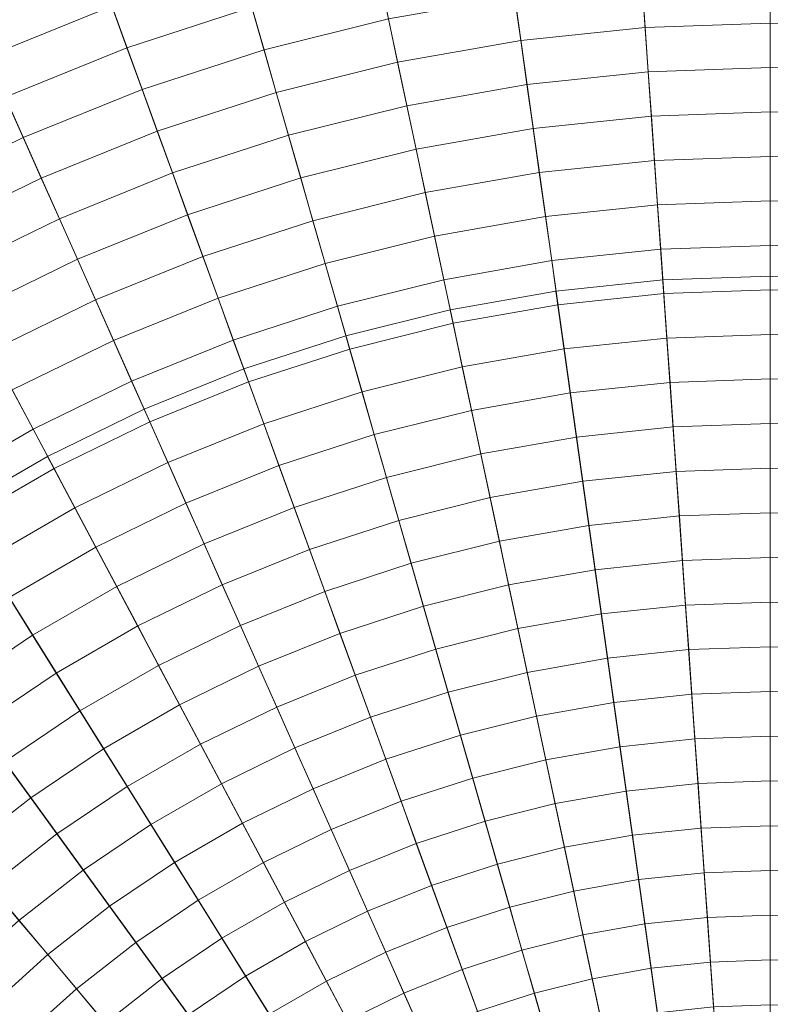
# Model space of a CAD drawing. Header units: centimetres. Extents: x -3.03 to 4.16, y -5.77 to 1.42.
# Tile 251 of 256: x 0.08 to 0.57, y -1.65 to -1.01. Entities that reach past the tile are written whole.
import ezdxf

# ---------------------------------------------------------------- set-up
doc = ezdxf.new("R2010")
doc.units = ezdxf.units.CM
doc.header["$LTSCALE"] = 2.54
doc.layers.add('Lucido design-1', color=7, linetype='Continuous')

# ---------------------------------------------------------------- blocks, each defined once
blk = doc.blocks.new('Gruppo-1')
at = {"color": 142, "linetype": 'Continuous', "lineweight": 9}
for points in [[(0.49532, -1.17917, 36.24157), (0.42595, -1.18646, 36.24157), (0.56504, -2.17617, 36.24157), (0.49532, -1.17917, 36.24157)], [(0.49532, -1.17917, 37.14882), (0.42595, -1.18646, 37.14882), (0.42595, -1.18646, 36.24157), (0.49532, -1.17917, 36.24157), (0.49532, -1.17917, 37.14882)], [(0.56504, -2.17617, 37.14882), (0.42595, -1.18646, 37.14882), (0.49532, -1.17917, 37.14882), (0.56504, -2.17617, 37.14882)], [(0.56504, -1.17674, 36.24157), (0.49532, -1.17917, 36.24157), (0.56504, -2.17617, 36.24157), (0.56504, -1.17674, 36.24157)], [(0.56504, -1.17674, 37.14882), (0.49532, -1.17917, 37.14882), (0.49532, -1.17917, 36.24157), (0.56504, -1.17674, 36.24157), (0.56504, -1.17674, 37.14882)], [(0.56504, -2.17617, 37.14882), (0.49532, -1.17917, 37.14882), (0.56504, -1.17674, 37.14882), (0.56504, -2.17617, 37.14882)], [(0.63476, -1.17917, 36.24157), (0.56504, -1.17674, 36.24157), (0.56504, -2.17617, 36.24157), (0.63476, -1.17917, 36.24157)], [(0.63476, -1.17917, 37.14882), (0.56504, -1.17674, 37.14882), (0.56504, -1.17674, 36.24157), (0.63476, -1.17917, 36.24157), (0.63476, -1.17917, 37.14882)], [(0.56504, -2.17617, 37.14882), (0.56504, -1.17674, 37.14882), (0.63476, -1.17917, 37.14882), (0.56504, -2.17617, 37.14882)], [(0.42595, -1.18646, 36.24157), (0.35725, -1.19858, 36.24157), (0.56504, -2.17617, 36.24157), (0.42595, -1.18646, 36.24157)], [(0.42595, -1.18646, 37.14882), (0.35725, -1.19858, 37.14882), (0.35725, -1.19858, 36.24157), (0.42595, -1.18646, 36.24157), (0.42595, -1.18646, 37.14882)], [(0.56504, -2.17617, 37.14882), (0.35725, -1.19858, 37.14882), (0.42595, -1.18646, 37.14882), (0.56504, -2.17617, 37.14882)], [(0.35725, -1.19858, 36.24157), (0.28956, -1.21545, 36.24157), (0.56504, -2.17617, 36.24157), (0.35725, -1.19858, 36.24157)], [(0.35725, -1.19858, 37.14882), (0.28956, -1.21545, 37.14882), (0.28956, -1.21545, 36.24157), (0.35725, -1.19858, 36.24157), (0.35725, -1.19858, 37.14882)], [(0.56504, -2.17617, 37.14882), (0.28956, -1.21545, 37.14882), (0.35725, -1.19858, 37.14882), (0.56504, -2.17617, 37.14882)], [(0.28956, -1.21545, 36.24157), (0.22321, -1.23701, 36.24157), (0.56504, -2.17617, 36.24157), (0.28956, -1.21545, 36.24157)], [(0.28956, -1.21545, 37.14882), (0.22321, -1.23701, 37.14882), (0.22321, -1.23701, 36.24157), (0.28956, -1.21545, 36.24157), (0.28956, -1.21545, 37.14882)], [(0.56504, -2.17617, 37.14882), (0.22321, -1.23701, 37.14882), (0.28956, -1.21545, 37.14882), (0.56504, -2.17617, 37.14882)], [(0.22321, -1.23701, 36.24157), (0.15853, -1.26314, 36.24157), (0.56504, -2.17617, 36.24157), (0.22321, -1.23701, 36.24157)], [(0.22321, -1.23701, 37.14882), (0.15853, -1.26314, 37.14882), (0.15853, -1.26314, 36.24157), (0.22321, -1.23701, 36.24157), (0.22321, -1.23701, 37.14882)], [(0.56504, -2.17617, 37.14882), (0.15853, -1.26314, 37.14882), (0.22321, -1.23701, 37.14882), (0.56504, -2.17617, 37.14882)], [(0.15853, -1.26314, 36.24157), (0.09583, -1.29372, 36.24157), (0.56504, -2.17617, 36.24157), (0.15853, -1.26314, 36.24157)], [(0.15853, -1.26314, 37.14882), (0.09583, -1.29372, 37.14882), (0.09583, -1.29372, 36.24157), (0.15853, -1.26314, 36.24157), (0.15853, -1.26314, 37.14882)], [(0.56504, -2.17617, 37.14882), (0.09583, -1.29372, 37.14882), (0.15853, -1.26314, 37.14882), (0.56504, -2.17617, 37.14882)], [(0.09583, -1.29372, 36.24157), (0.03542, -1.3286, 36.24157), (0.56504, -2.17617, 36.24157), (0.09583, -1.29372, 36.24157)], [(0.09583, -1.29372, 37.14882), (0.03542, -1.3286, 37.14882), (0.03542, -1.3286, 36.24157), (0.09583, -1.29372, 36.24157), (0.09583, -1.29372, 37.14882)], [(0.56504, -2.17617, 37.14882), (0.03542, -1.3286, 37.14882), (0.09583, -1.29372, 37.14882), (0.56504, -2.17617, 37.14882)], [(0.03542, -1.3286, 36.24157), (-0.02241, -1.36761, 36.24157), (0.56504, -2.17617, 36.24157), (0.03542, -1.3286, 36.24157)], [(0.56504, -2.17617, 37.14882), (-0.02241, -1.36761, 37.14882), (0.03542, -1.3286, 37.14882), (0.56504, -2.17617, 37.14882)], [(-0.02241, -1.36761, 36.24157), (-0.07738, -1.41056, 36.24157), (0.56504, -2.17617, 36.24157), (-0.02241, -1.36761, 36.24157)], [(0.56504, -2.17617, 37.14882), (-0.07738, -1.41056, 37.14882), (-0.02241, -1.36761, 37.14882), (0.56504, -2.17617, 37.14882)], [(-0.07738, -1.41056, 36.24157), (-0.12923, -1.45724, 36.24157), (0.56504, -2.17617, 36.24157), (-0.07738, -1.41056, 36.24157)], [(0.56504, -2.17617, 37.14882), (-0.12923, -1.45724, 37.14882), (-0.07738, -1.41056, 37.14882), (0.56504, -2.17617, 37.14882)]]:
    blk.add_polyline3d(points, dxfattribs=at)
for points in [[(0.56504, 1.42246, 37.14766), (0.31401, 1.41369, 37.14766), (0.56489, -2.17401, 37.14766), (0.56504, -2.17401, 37.14766)], [(0.81607, 1.41369, 37.14766), (0.56504, 1.42246, 37.14766), (0.56504, -2.17401, 37.14766), (0.56519, -2.17401, 37.14766)], [(0.31401, 1.41369, 37.14766), (0.06421, 1.38743, 37.14766), (0.56474, -2.17403, 37.14766), (0.56489, -2.17401, 37.14766)], [(0.06421, 1.38743, 37.14766), (-0.18316, 1.34382, 37.14766), (0.56459, -2.17406, 37.14766), (0.56474, -2.17403, 37.14766)], [(-0.18316, 1.34382, 37.14766), (-0.42688, 1.28305, 37.14766), (0.56444, -2.17409, 37.14766), (0.56459, -2.17406, 37.14766)], [(-0.42688, 1.28305, 37.14766), (-0.66576, 1.20543, 37.14766), (0.5643, -2.17414, 37.14766), (0.56444, -2.17409, 37.14766)], [(-0.66576, 1.20543, 37.14766), (-0.89865, 1.11134, 37.14766), (0.56416, -2.1742, 37.14766), (0.5643, -2.17414, 37.14766)], [(-0.89865, 1.11134, 37.14766), (-1.12441, 1.00123, 37.14766), (0.56403, -2.17426, 37.14766), (0.56416, -2.1742, 37.14766)], [(-1.12441, 1.00123, 37.14766), (-1.34194, 0.87564, 37.14766), (0.56389, -2.17434, 37.14766), (0.56403, -2.17426, 37.14766)], [(-1.34194, 0.87564, 37.14766), (-1.55018, 0.73518, 37.14766), (0.56377, -2.17442, 37.14766), (0.56389, -2.17434, 37.14766)], [(-1.55018, 0.73518, 37.14766), (-1.74811, 0.58054, 37.14766), (0.56365, -2.17451, 37.14766), (0.56377, -2.17442, 37.14766)], [(-1.74811, 0.58054, 37.14766), (-1.93478, 0.41246, 37.14766), (0.56354, -2.17462, 37.14766), (0.56365, -2.17451, 37.14766)], [(-1.93478, 0.41246, 37.14766), (-2.10926, 0.23178, 37.14766), (0.56343, -2.17472, 37.14766), (0.56354, -2.17462, 37.14766)], [(-2.10926, 0.23178, 37.14766), (-2.27072, 0.03937, 37.14766), (0.56334, -2.17484, 37.14766), (0.56343, -2.17472, 37.14766)], [(-2.27072, 0.03937, 37.14766), (-2.41836, -0.16384, 37.14766), (0.56325, -2.17496, 37.14766), (0.56334, -2.17484, 37.14766)], [(-2.41836, -0.16384, 37.14766), (-2.55146, -0.37686, 37.14766), (0.56317, -2.17509, 37.14766), (0.56325, -2.17496, 37.14766)], [(-2.55146, -0.37686, 37.14766), (-2.66938, -0.59864, 37.14766), (0.5631, -2.17522, 37.14766), (0.56317, -2.17509, 37.14766)], [(-2.66938, -0.59864, 37.14766), (-2.77155, -0.8281, 37.14766), (0.56304, -2.17536, 37.14766), (0.5631, -2.17522, 37.14766)], [(-2.77155, -0.8281, 37.14766), (-2.85746, -1.06413, 37.14766), (0.56298, -2.1755, 37.14766), (0.56304, -2.17536, 37.14766)], [(0.13751, -1.00155, 38.13989), (0.05662, -1.03424, 38.13989), (0.04492, -1.00797, 38.13493), (0.12768, -0.97453, 38.13493)], [(0.22842, -1.00225, 38.14474), (0.14735, -1.02859, 38.14474), (0.13751, -1.00155, 38.13989), (0.22049, -0.97459, 38.13989)], [(0.31712, -1.00978, 38.14949), (0.23636, -1.02992, 38.14949), (0.22842, -1.00225, 38.14474), (0.31113, -0.98162, 38.14474)], [(0.56504, -1.01253, 38.15415), (0.48387, -1.01536, 38.15415), (0.48186, -0.98663, 38.14949), (0.56504, -0.98372, 38.14949)], [(0.64621, -1.01536, 38.15415), (0.56504, -1.01253, 38.15415), (0.56504, -0.98372, 38.14949), (0.64822, -0.98663, 38.14949)], [(0.48387, -1.01536, 38.15415), (0.40309, -1.02385, 38.15415), (0.39908, -0.99533, 38.14949), (0.48186, -0.98663, 38.14949)], [(0.40309, -1.02385, 38.15415), (0.32311, -1.03795, 38.15415), (0.31712, -1.00978, 38.14949), (0.39908, -0.99533, 38.14949)], [(0.14735, -1.02859, 38.14474), (0.06832, -1.06052, 38.14474), (0.05662, -1.03424, 38.13989), (0.13751, -1.00155, 38.13989)], [(0.23636, -1.02992, 38.14949), (0.1572, -1.05564, 38.14949), (0.14735, -1.02859, 38.14474), (0.22842, -1.00225, 38.14474)], [(0.32311, -1.03795, 38.15415), (0.2443, -1.0576, 38.15415), (0.23636, -1.02992, 38.14949), (0.31712, -1.00978, 38.14949)], [(0.48588, -1.04411, 38.1587), (0.4071, -1.05239, 38.1587), (0.40309, -1.02385, 38.15415), (0.48387, -1.01536, 38.15415)], [(0.56504, -1.04134, 38.1587), (0.48588, -1.04411, 38.1587), (0.48387, -1.01536, 38.15415), (0.56504, -1.01253, 38.15415)], [(0.6442, -1.04411, 38.1587), (0.56504, -1.04134, 38.1587), (0.56504, -1.01253, 38.15415), (0.64621, -1.01536, 38.15415)], [(0.1572, -1.05564, 38.14949), (0.08003, -1.08682, 38.14949), (0.06832, -1.06052, 38.14474), (0.14735, -1.02859, 38.14474)], [(0.4071, -1.05239, 38.1587), (0.3291, -1.06614, 38.1587), (0.32311, -1.03795, 38.15415), (0.40309, -1.02385, 38.15415)], [(0.2443, -1.0576, 38.15415), (0.16705, -1.0827, 38.15415), (0.1572, -1.05564, 38.14949), (0.23636, -1.02992, 38.14949)], [(0.3291, -1.06614, 38.1587), (0.25224, -1.08531, 38.1587), (0.2443, -1.0576, 38.15415), (0.32311, -1.03795, 38.15415)], [(0.56504, -1.07018, 38.16315), (0.48789, -1.07287, 38.16315), (0.48588, -1.04411, 38.1587), (0.56504, -1.04134, 38.1587)], [(0.64219, -1.07287, 38.16315), (0.56504, -1.07018, 38.16315), (0.56504, -1.04134, 38.1587), (0.6442, -1.04411, 38.1587)], [(0.48789, -1.07287, 38.16315), (0.41112, -1.08094, 38.16315), (0.4071, -1.05239, 38.1587), (0.48588, -1.04411, 38.1587)], [(0.41112, -1.08094, 38.16315), (0.33509, -1.09435, 38.16315), (0.3291, -1.06614, 38.1587), (0.4071, -1.05239, 38.1587)], [(0.08003, -1.08682, 38.14949), (0.00522, -1.1233, 38.14949), (-0.00829, -1.09789, 38.14474), (0.06832, -1.06052, 38.14474)], [(0.16705, -1.0827, 38.15415), (0.09174, -1.11313, 38.15415), (0.08003, -1.08682, 38.14949), (0.1572, -1.05564, 38.14949)], [(0.25224, -1.08531, 38.1587), (0.17691, -1.10978, 38.1587), (0.16705, -1.0827, 38.15415), (0.2443, -1.0576, 38.15415)], [(-2.85746, -1.06413, 37.14766), (-2.92669, -1.30558, 37.14766), (0.56294, -2.17565, 37.14766), (0.56298, -2.1755, 37.14766)], [(0.33509, -1.09435, 38.16315), (0.26019, -1.11302, 38.16315), (0.25224, -1.08531, 38.1587), (0.3291, -1.06614, 38.1587)], [(0.4899, -1.10165, 38.16751), (0.41513, -1.10951, 38.16751), (0.41112, -1.08094, 38.16315), (0.48789, -1.07287, 38.16315)], [(0.56504, -1.09903, 38.16751), (0.4899, -1.10165, 38.16751), (0.48789, -1.07287, 38.16315), (0.56504, -1.07018, 38.16315)], [(0.64018, -1.10165, 38.16751), (0.56504, -1.09903, 38.16751), (0.56504, -1.07018, 38.16315), (0.64219, -1.07287, 38.16315)], [(0.17691, -1.10978, 38.1587), (0.10347, -1.13946, 38.1587), (0.09174, -1.11313, 38.15415), (0.16705, -1.0827, 38.15415)], [(0.26019, -1.11302, 38.16315), (0.18677, -1.13688, 38.16315), (0.17691, -1.10978, 38.1587), (0.25224, -1.08531, 38.1587)], [(0.41513, -1.10951, 38.16751), (0.34109, -1.12257, 38.16751), (0.33509, -1.09435, 38.16315), (0.41112, -1.08094, 38.16315)], [(0.09174, -1.11313, 38.15415), (0.01874, -1.14873, 38.15415), (0.00522, -1.1233, 38.14949), (0.08003, -1.08682, 38.14949)], [(0.34109, -1.12257, 38.16751), (0.26814, -1.14076, 38.16751), (0.26019, -1.11302, 38.16315), (0.33509, -1.09435, 38.16315)], [(0.49192, -1.13045, 38.17176), (0.41915, -1.13809, 38.17176), (0.41513, -1.10951, 38.16751), (0.4899, -1.10165, 38.16751)], [(0.56504, -1.12789, 38.17176), (0.49192, -1.13045, 38.17176), (0.4899, -1.10165, 38.16751), (0.56504, -1.09903, 38.16751)], [(0.63816, -1.13045, 38.17176), (0.56504, -1.12789, 38.17176), (0.56504, -1.09903, 38.16751), (0.64018, -1.10165, 38.16751)], [(0.18677, -1.13688, 38.16315), (0.11519, -1.1658, 38.16315), (0.10347, -1.13946, 38.1587), (0.17691, -1.10978, 38.1587)], [(0.41915, -1.13809, 38.17176), (0.34709, -1.1508, 38.17176), (0.34109, -1.12257, 38.16751), (0.41513, -1.10951, 38.16751)], [(0.10347, -1.13946, 38.1587), (0.03227, -1.17418, 38.1587), (0.01874, -1.14873, 38.15415), (0.09174, -1.11313, 38.15415)], [(0.26814, -1.14076, 38.16751), (0.19664, -1.16399, 38.16751), (0.18677, -1.13688, 38.16315), (0.26019, -1.11302, 38.16315)], [(0.34709, -1.1508, 38.17176), (0.2761, -1.1685, 38.17176), (0.26814, -1.14076, 38.16751), (0.34109, -1.12257, 38.16751)], [(0.49393, -1.15925, 38.17591), (0.42317, -1.16669, 38.17591), (0.41915, -1.13809, 38.17176), (0.49192, -1.13045, 38.17176)], [(0.56504, -1.15677, 38.17591), (0.49393, -1.15925, 38.17591), (0.49192, -1.13045, 38.17176), (0.56504, -1.12789, 38.17176)], [(0.63615, -1.15925, 38.17591), (0.56504, -1.15677, 38.17591), (0.56504, -1.12789, 38.17176), (0.63816, -1.13045, 38.17176)], [(0.19664, -1.16399, 38.16751), (0.12693, -1.19215, 38.16751), (0.11519, -1.1658, 38.16315), (0.18677, -1.13688, 38.16315)], [(0.11519, -1.1658, 38.16315), (0.04581, -1.19964, 38.16315), (0.03227, -1.17418, 38.1587), (0.10347, -1.13946, 38.1587)], [(0.2761, -1.1685, 38.17176), (0.20651, -1.19111, 38.17176), (0.19664, -1.16399, 38.16751), (0.26814, -1.14076, 38.16751)], [(0.42317, -1.16669, 38.17591), (0.3531, -1.17905, 38.17591), (0.34709, -1.1508, 38.17176), (0.41915, -1.13809, 38.17176)], [(0.3531, -1.17905, 38.17591), (0.28406, -1.19626, 38.17591), (0.2761, -1.1685, 38.17176), (0.34709, -1.1508, 38.17176)], [(0.49595, -1.18808, 38.17997), (0.42719, -1.1953, 38.17997), (0.42317, -1.16669, 38.17591), (0.49393, -1.15925, 38.17591)], [(0.56504, -1.18566, 38.17997), (0.49595, -1.18808, 38.17997), (0.49393, -1.15925, 38.17591), (0.56504, -1.15677, 38.17591)], [(0.63413, -1.18808, 38.17997), (0.56504, -1.18566, 38.17997), (0.56504, -1.15677, 38.17591), (0.63615, -1.15925, 38.17591)], [(0.12693, -1.19215, 38.16751), (0.05935, -1.22511, 38.16751), (0.04581, -1.19964, 38.16315), (0.11519, -1.1658, 38.16315)], [(0.20651, -1.19111, 38.17176), (0.13867, -1.21852, 38.17176), (0.12693, -1.19215, 38.16751), (0.19664, -1.16399, 38.16751)], [(0.28406, -1.19626, 38.17591), (0.21639, -1.21825, 38.17591), (0.20651, -1.19111, 38.17176), (0.2761, -1.1685, 38.17176)], [(0.42719, -1.1953, 38.17997), (0.3591, -1.20731, 38.17997), (0.3531, -1.17905, 38.17591), (0.42317, -1.16669, 38.17591)], [(0.3591, -1.20731, 38.17997), (0.29202, -1.22404, 38.17997), (0.28406, -1.19626, 38.17591), (0.3531, -1.17905, 38.17591)], [(0.49796, -1.21691, 38.18392), (0.43121, -1.22393, 38.18392), (0.42719, -1.1953, 38.17997), (0.49595, -1.18808, 38.17997)], [(0.56504, -1.21457, 38.18392), (0.49796, -1.21691, 38.18392), (0.49595, -1.18808, 38.17997), (0.56504, -1.18566, 38.17997)], [(0.63212, -1.21691, 38.18392), (0.56504, -1.21457, 38.18392), (0.56504, -1.18566, 38.17997), (0.63413, -1.18808, 38.17997)], [(0.13867, -1.21852, 38.17176), (0.0729, -1.2506, 38.17176), (0.05935, -1.22511, 38.16751), (0.12693, -1.19215, 38.16751)], [(0.21639, -1.21825, 38.17591), (0.15041, -1.2449, 38.17591), (0.13867, -1.21852, 38.17176), (0.20651, -1.19111, 38.17176)], [(0.29202, -1.22404, 38.17997), (0.22627, -1.2454, 38.17997), (0.21639, -1.21825, 38.17591), (0.28406, -1.19626, 38.17591)], [(0.43121, -1.22393, 38.18392), (0.36511, -1.23558, 38.18392), (0.3591, -1.20731, 38.17997), (0.42719, -1.1953, 38.17997)], [(0.36511, -1.23558, 38.18392), (0.29999, -1.25182, 38.18392), (0.29202, -1.22404, 38.17997), (0.3591, -1.20731, 38.17997)], [(0.15041, -1.2449, 38.17591), (0.08646, -1.27609, 38.17591), (0.0729, -1.2506, 38.17176), (0.13867, -1.21852, 38.17176)], [(0.22627, -1.2454, 38.17997), (0.16217, -1.2713, 38.17997), (0.15041, -1.2449, 38.17591), (0.21639, -1.21825, 38.17591)], [(0.49998, -1.24576, 38.18777), (0.43524, -1.25257, 38.18777), (0.43121, -1.22393, 38.18392), (0.49796, -1.21691, 38.18392)], [(0.56504, -1.24349, 38.18777), (0.49998, -1.24576, 38.18777), (0.49796, -1.21691, 38.18392), (0.56504, -1.21457, 38.18392)], [(0.6301, -1.24576, 38.18777), (0.56504, -1.24349, 38.18777), (0.56504, -1.21457, 38.18392), (0.63212, -1.21691, 38.18392)], [(0.29999, -1.25182, 38.18392), (0.23615, -1.27256, 38.18392), (0.22627, -1.2454, 38.17997), (0.29202, -1.22404, 38.17997)], [(0.43524, -1.25257, 38.18777), (0.37113, -1.26387, 38.18777), (0.36511, -1.23558, 38.18392), (0.43121, -1.22393, 38.18392)], [(0.37113, -1.26387, 38.18777), (0.30796, -1.27962, 38.18777), (0.29999, -1.25182, 38.18392), (0.36511, -1.23558, 38.18392)], [(0.16217, -1.2713, 38.17997), (0.10003, -1.30161, 38.17997), (0.08646, -1.27609, 38.17591), (0.15041, -1.2449, 38.17591)], [(0.23615, -1.27256, 38.18392), (0.17392, -1.29771, 38.18392), (0.16217, -1.2713, 38.17997), (0.22627, -1.2454, 38.17997)], [(0.502, -1.27463, 38.19153), (0.43926, -1.28122, 38.19153), (0.43524, -1.25257, 38.18777), (0.49998, -1.24576, 38.18777)], [(0.56504, -1.27243, 38.19153), (0.502, -1.27463, 38.19153), (0.49998, -1.24576, 38.18777), (0.56504, -1.24349, 38.18777)], [(0.62808, -1.27463, 38.19153), (0.56504, -1.27243, 38.19153), (0.56504, -1.24349, 38.18777), (0.6301, -1.24576, 38.18777)], [(0.08646, -1.27609, 38.17591), (0.02484, -1.31167, 38.17591), (0.00954, -1.28718, 38.17176), (0.0729, -1.2506, 38.17176)], [(0.30796, -1.27962, 38.18777), (0.24605, -1.29974, 38.18777), (0.23615, -1.27256, 38.18392), (0.29999, -1.25182, 38.18392)], [(0.43926, -1.28122, 38.19153), (0.37714, -1.29217, 38.19153), (0.37113, -1.26387, 38.18777), (0.43524, -1.25257, 38.18777)], [(0.37714, -1.29217, 38.19153), (0.31593, -1.30744, 38.19153), (0.30796, -1.27962, 38.18777), (0.37113, -1.26387, 38.18777)], [(0.17392, -1.29771, 38.18392), (0.1136, -1.32713, 38.18392), (0.10003, -1.30161, 38.17997), (0.16217, -1.2713, 38.17997)], [(0.10003, -1.30161, 38.17997), (0.04015, -1.33617, 38.17997), (0.02484, -1.31167, 38.17591), (0.08646, -1.27609, 38.17591)], [(0.24605, -1.29974, 38.18777), (0.18569, -1.32413, 38.18777), (0.17392, -1.29771, 38.18392), (0.23615, -1.27256, 38.18392)], [(0.50402, -1.3035, 38.19518), (0.44329, -1.30989, 38.19518), (0.43926, -1.28122, 38.19153), (0.502, -1.27463, 38.19153)], [(0.56504, -1.30137, 38.19518), (0.50402, -1.3035, 38.19518), (0.502, -1.27463, 38.19153), (0.56504, -1.27243, 38.19153)], [(0.62606, -1.3035, 38.19518), (0.56504, -1.30137, 38.19518), (0.56504, -1.27243, 38.19153), (0.62808, -1.27463, 38.19153)], [(0.31593, -1.30744, 38.19153), (0.25594, -1.32693, 38.19153), (0.24605, -1.29974, 38.18777), (0.30796, -1.27962, 38.18777)], [(0.44329, -1.30989, 38.19518), (0.38316, -1.32049, 38.19518), (0.37714, -1.29217, 38.19153), (0.43926, -1.28122, 38.19153)], [(0.38316, -1.32049, 38.19518), (0.32391, -1.33526, 38.19518), (0.31593, -1.30744, 38.19153), (0.37714, -1.29217, 38.19153)], [(0.1136, -1.32713, 38.18392), (0.05547, -1.36069, 38.18392), (0.04015, -1.33617, 38.17997), (0.10003, -1.30161, 38.17997)], [(0.18569, -1.32413, 38.18777), (0.12717, -1.35266, 38.18777), (0.1136, -1.32713, 38.18392), (0.17392, -1.29771, 38.18392)], [(0.25594, -1.32693, 38.19153), (0.19745, -1.35056, 38.19153), (0.18569, -1.32413, 38.18777), (0.24605, -1.29974, 38.18777)], [(0.56504, -1.33033, 38.19873), (0.50604, -1.33239, 38.19873), (0.50402, -1.3035, 38.19518), (0.56504, -1.30137, 38.19518)], [(0.62404, -1.33239, 38.19873), (0.56504, -1.33033, 38.19873), (0.56504, -1.30137, 38.19518), (0.62606, -1.3035, 38.19518)], [(-2.92669, -1.30558, 37.14766), (-2.97891, -1.55128, 37.14766), (0.56291, -2.17579, 37.14766), (0.56294, -2.17565, 37.14766)], [(0.32391, -1.33526, 38.19518), (0.26584, -1.35413, 38.19518), (0.25594, -1.32693, 38.19153), (0.31593, -1.30744, 38.19153)], [(0.50604, -1.33239, 38.19873), (0.44732, -1.33856, 38.19873), (0.44329, -1.30989, 38.19518), (0.50402, -1.3035, 38.19518)], [(0.44732, -1.33856, 38.19873), (0.38918, -1.34882, 38.19873), (0.38316, -1.32049, 38.19518), (0.44329, -1.30989, 38.19518)], [(0.38918, -1.34882, 38.19873), (0.3319, -1.3631, 38.19873), (0.32391, -1.33526, 38.19518), (0.38316, -1.32049, 38.19518)], [(0.12717, -1.35266, 38.18777), (0.0708, -1.38521, 38.18777), (0.05547, -1.36069, 38.18392), (0.1136, -1.32713, 38.18392)], [(0.19745, -1.35056, 38.19153), (0.14076, -1.37821, 38.19153), (0.12717, -1.35266, 38.18777), (0.18569, -1.32413, 38.18777)], [(0.26584, -1.35413, 38.19518), (0.20923, -1.377, 38.19518), (0.19745, -1.35056, 38.19153), (0.25594, -1.32693, 38.19153)], [(0.3319, -1.3631, 38.19873), (0.27575, -1.38134, 38.19873), (0.26584, -1.35413, 38.19518), (0.32391, -1.33526, 38.19518)], [(0.50806, -1.36129, 38.20218), (0.45135, -1.36725, 38.20218), (0.44732, -1.33856, 38.19873), (0.50604, -1.33239, 38.19873)], [(0.56504, -1.3593, 38.20218), (0.50806, -1.36129, 38.20218), (0.50604, -1.33239, 38.19873), (0.56504, -1.33033, 38.19873)], [(0.62202, -1.36129, 38.20218), (0.56504, -1.3593, 38.20218), (0.56504, -1.33033, 38.19873), (0.62404, -1.33239, 38.19873)], [(0.45135, -1.36725, 38.20218), (0.3952, -1.37715, 38.20218), (0.38918, -1.34882, 38.19873), (0.44732, -1.33856, 38.19873)], [(0.14076, -1.37821, 38.19153), (0.08613, -1.40975, 38.19153), (0.0708, -1.38521, 38.18777), (0.12717, -1.35266, 38.18777)], [(0.20923, -1.377, 38.19518), (0.15435, -1.40377, 38.19518), (0.14076, -1.37821, 38.19153), (0.19745, -1.35056, 38.19153)], [(0.27575, -1.38134, 38.19873), (0.22101, -1.40346, 38.19873), (0.20923, -1.377, 38.19518), (0.26584, -1.35413, 38.19518)], [(0.3952, -1.37715, 38.20218), (0.33988, -1.39095, 38.20218), (0.3319, -1.3631, 38.19873), (0.38918, -1.34882, 38.19873)], [(0.56504, -1.38829, 38.20553), (0.51008, -1.3902, 38.20553), (0.50806, -1.36129, 38.20218), (0.56504, -1.3593, 38.20218)], [(0.62, -1.3902, 38.20553), (0.56504, -1.38829, 38.20553), (0.56504, -1.3593, 38.20218), (0.62202, -1.36129, 38.20218)], [(0.33988, -1.39095, 38.20218), (0.28566, -1.40857, 38.20218), (0.27575, -1.38134, 38.19873), (0.3319, -1.3631, 38.19873)], [(0.45539, -1.39595, 38.20553), (0.40123, -1.4055, 38.20553), (0.3952, -1.37715, 38.20218), (0.45135, -1.36725, 38.20218)], [(0.51008, -1.3902, 38.20553), (0.45539, -1.39595, 38.20553), (0.45135, -1.36725, 38.20218), (0.50806, -1.36129, 38.20218)], [(0.15435, -1.40377, 38.19518), (0.10147, -1.4343, 38.19518), (0.08613, -1.40975, 38.19153), (0.14076, -1.37821, 38.19153)], [(0.22101, -1.40346, 38.19873), (0.16794, -1.42934, 38.19873), (0.15435, -1.40377, 38.19518), (0.20923, -1.377, 38.19518)], [(0.40123, -1.4055, 38.20553), (0.34787, -1.41881, 38.20553), (0.33988, -1.39095, 38.20218), (0.3952, -1.37715, 38.20218)], [(0.08613, -1.40975, 38.19153), (0.03383, -1.44503, 38.19153), (0.01683, -1.42162, 38.18777), (0.0708, -1.38521, 38.18777)], [(0.28566, -1.40857, 38.20218), (0.23279, -1.42992, 38.20218), (0.22101, -1.40346, 38.19873), (0.27575, -1.38134, 38.19873)], [(0.34787, -1.41881, 38.20553), (0.29557, -1.4358, 38.20553), (0.28566, -1.40857, 38.20218), (0.33988, -1.39095, 38.20218)], [(0.5121, -1.41913, 38.20878), (0.45942, -1.42467, 38.20878), (0.45539, -1.39595, 38.20553), (0.51008, -1.3902, 38.20553)], [(0.56504, -1.41728, 38.20878), (0.5121, -1.41913, 38.20878), (0.51008, -1.3902, 38.20553), (0.56504, -1.38829, 38.20553)], [(0.61798, -1.41913, 38.20878), (0.56504, -1.41728, 38.20878), (0.56504, -1.38829, 38.20553), (0.62, -1.3902, 38.20553)], [(0.45942, -1.42467, 38.20878), (0.40726, -1.43386, 38.20878), (0.40123, -1.4055, 38.20553), (0.45539, -1.39595, 38.20553)], [(0.16794, -1.42934, 38.19873), (0.11681, -1.45886, 38.19873), (0.10147, -1.4343, 38.19518), (0.15435, -1.40377, 38.19518)], [(0.23279, -1.42992, 38.20218), (0.18154, -1.45492, 38.20218), (0.16794, -1.42934, 38.19873), (0.22101, -1.40346, 38.19873)], [(0.40726, -1.43386, 38.20878), (0.35586, -1.44668, 38.20878), (0.34787, -1.41881, 38.20553), (0.40123, -1.4055, 38.20553)], [(0.10147, -1.4343, 38.19518), (0.05085, -1.46844, 38.19518), (0.03383, -1.44503, 38.19153), (0.08613, -1.40975, 38.19153)], [(0.29557, -1.4358, 38.20553), (0.24458, -1.4564, 38.20553), (0.23279, -1.42992, 38.20218), (0.28566, -1.40857, 38.20218)], [(0.56504, -1.44629, 38.21193), (0.51413, -1.44806, 38.21193), (0.5121, -1.41913, 38.20878), (0.56504, -1.41728, 38.20878)], [(0.61595, -1.44806, 38.21193), (0.56504, -1.44629, 38.21193), (0.56504, -1.41728, 38.20878), (0.61798, -1.41913, 38.20878)], [(0.35586, -1.44668, 38.20878), (0.30548, -1.46305, 38.20878), (0.29557, -1.4358, 38.20553), (0.34787, -1.41881, 38.20553)], [(0.46346, -1.45339, 38.21193), (0.41329, -1.46224, 38.21193), (0.40726, -1.43386, 38.20878), (0.45942, -1.42467, 38.20878)], [(0.51413, -1.44806, 38.21193), (0.46346, -1.45339, 38.21193), (0.45942, -1.42467, 38.20878), (0.5121, -1.41913, 38.20878)], [(0.18154, -1.45492, 38.20218), (0.13217, -1.48343, 38.20218), (0.11681, -1.45886, 38.19873), (0.16794, -1.42934, 38.19873)], [(0.24458, -1.4564, 38.20553), (0.19515, -1.48051, 38.20553), (0.18154, -1.45492, 38.20218), (0.23279, -1.42992, 38.20218)], [(0.11681, -1.45886, 38.19873), (0.06787, -1.49187, 38.19873), (0.05085, -1.46844, 38.19518), (0.10147, -1.4343, 38.19518)], [(0.30548, -1.46305, 38.20878), (0.25637, -1.48289, 38.20878), (0.24458, -1.4564, 38.20553), (0.29557, -1.4358, 38.20553)], [(0.41329, -1.46224, 38.21193), (0.36386, -1.47456, 38.21193), (0.35586, -1.44668, 38.20878), (0.40726, -1.43386, 38.20878)], [(0.36386, -1.47456, 38.21193), (0.31541, -1.4903, 38.21193), (0.30548, -1.46305, 38.20878), (0.35586, -1.44668, 38.20878)], [(0.51615, -1.47701, 38.21498), (0.4675, -1.48212, 38.21498), (0.46346, -1.45339, 38.21193), (0.51413, -1.44806, 38.21193)], [(0.56504, -1.4753, 38.21498), (0.51615, -1.47701, 38.21498), (0.51413, -1.44806, 38.21193), (0.56504, -1.44629, 38.21193)], [(0.61393, -1.47701, 38.21498), (0.56504, -1.4753, 38.21498), (0.56504, -1.44629, 38.21193), (0.61595, -1.44806, 38.21193)], [(0.19515, -1.48051, 38.20553), (0.14753, -1.50801, 38.20553), (0.13217, -1.48343, 38.20218), (0.18154, -1.45492, 38.20218)], [(0.25637, -1.48289, 38.20878), (0.20876, -1.50611, 38.20878), (0.19515, -1.48051, 38.20553), (0.24458, -1.4564, 38.20553)], [(0.4675, -1.48212, 38.21498), (0.41932, -1.49062, 38.21498), (0.41329, -1.46224, 38.21193), (0.46346, -1.45339, 38.21193)], [(0.13217, -1.48343, 38.20218), (0.0849, -1.51531, 38.20218), (0.06787, -1.49187, 38.19873), (0.11681, -1.45886, 38.19873)], [(0.31541, -1.4903, 38.21193), (0.26817, -1.50939, 38.21193), (0.25637, -1.48289, 38.20878), (0.30548, -1.46305, 38.20878)], [(0.41932, -1.49062, 38.21498), (0.37185, -1.50245, 38.21498), (0.36386, -1.47456, 38.21193), (0.41329, -1.46224, 38.21193)], [(0.37185, -1.50245, 38.21498), (0.32533, -1.51757, 38.21498), (0.31541, -1.4903, 38.21193), (0.36386, -1.47456, 38.21193)], [(0.56504, -1.50433, 38.21793), (0.51818, -1.50597, 38.21793), (0.51615, -1.47701, 38.21498), (0.56504, -1.4753, 38.21498)], [(0.61191, -1.50597, 38.21793), (0.56504, -1.50433, 38.21793), (0.56504, -1.4753, 38.21498), (0.61393, -1.47701, 38.21498)], [(0.20876, -1.50611, 38.20878), (0.16289, -1.53259, 38.20878), (0.14753, -1.50801, 38.20553), (0.19515, -1.48051, 38.20553)], [(0.47154, -1.51087, 38.21793), (0.42536, -1.51901, 38.21793), (0.41932, -1.49062, 38.21498), (0.4675, -1.48212, 38.21498)], [(0.51818, -1.50597, 38.21793), (0.47154, -1.51087, 38.21793), (0.4675, -1.48212, 38.21498), (0.51615, -1.47701, 38.21498)], [(0.14753, -1.50801, 38.20553), (0.10193, -1.53876, 38.20553), (0.0849, -1.51531, 38.20218), (0.13217, -1.48343, 38.20218)], [(0.26817, -1.50939, 38.21193), (0.22238, -1.53172, 38.21193), (0.20876, -1.50611, 38.20878), (0.25637, -1.48289, 38.20878)], [(0.0849, -1.51531, 38.20218), (0.03997, -1.55041, 38.20218), (0.02135, -1.52822, 38.19873), (0.06787, -1.49187, 38.19873)], [(0.32533, -1.51757, 38.21498), (0.27997, -1.5359, 38.21498), (0.26817, -1.50939, 38.21193), (0.31541, -1.4903, 38.21193)], [(0.42536, -1.51901, 38.21793), (0.37986, -1.53035, 38.21793), (0.37185, -1.50245, 38.21498), (0.41932, -1.49062, 38.21498)], [(0.22238, -1.53172, 38.21193), (0.17826, -1.55719, 38.21193), (0.16289, -1.53259, 38.20878), (0.20876, -1.50611, 38.20878)], [(0.37986, -1.53035, 38.21793), (0.33526, -1.54485, 38.21793), (0.32533, -1.51757, 38.21498), (0.37185, -1.50245, 38.21498)], [(0.5202, -1.53493, 38.22078), (0.47558, -1.53962, 38.22078), (0.47154, -1.51087, 38.21793), (0.51818, -1.50597, 38.21793)], [(0.56504, -1.53337, 38.22078), (0.5202, -1.53493, 38.22078), (0.51818, -1.50597, 38.21793), (0.56504, -1.50433, 38.21793)], [(0.60988, -1.53493, 38.22078), (0.56504, -1.53337, 38.22078), (0.56504, -1.50433, 38.21793), (0.61191, -1.50597, 38.21793)], [(0.16289, -1.53259, 38.20878), (0.11898, -1.56222, 38.20878), (0.10193, -1.53876, 38.20553), (0.14753, -1.50801, 38.20553)], [(0.27997, -1.5359, 38.21498), (0.236, -1.55734, 38.21498), (0.22238, -1.53172, 38.21193), (0.26817, -1.50939, 38.21193)], [(0.47558, -1.53962, 38.22078), (0.43139, -1.54741, 38.22078), (0.42536, -1.51901, 38.21793), (0.47154, -1.51087, 38.21793)], [(0.10193, -1.53876, 38.20553), (0.0586, -1.57262, 38.20553), (0.03997, -1.55041, 38.20218), (0.0849, -1.51531, 38.20218)], [(0.33526, -1.54485, 38.21793), (0.29178, -1.56241, 38.21793), (0.27997, -1.5359, 38.21498), (0.32533, -1.51757, 38.21498)], [(0.43139, -1.54741, 38.22078), (0.38786, -1.55827, 38.22078), (0.37986, -1.53035, 38.21793), (0.42536, -1.51901, 38.21793)], [(0.17826, -1.55719, 38.21193), (0.13602, -1.58568, 38.21193), (0.11898, -1.56222, 38.20878), (0.16289, -1.53259, 38.20878)], [(0.236, -1.55734, 38.21498), (0.19364, -1.5818, 38.21498), (0.17826, -1.55719, 38.21193), (0.22238, -1.53172, 38.21193)], [(0.38786, -1.55827, 38.22078), (0.34519, -1.57213, 38.22078), (0.33526, -1.54485, 38.21793), (0.37986, -1.53035, 38.21793)], [(0.56504, -1.56241, 38.22352), (0.52223, -1.56391, 38.22352), (0.5202, -1.53493, 38.22078), (0.56504, -1.53337, 38.22078)], [(0.60785, -1.56391, 38.22352), (0.56504, -1.56241, 38.22352), (0.56504, -1.53337, 38.22078), (0.60988, -1.53493, 38.22078)], [(0.11898, -1.56222, 38.20878), (0.07724, -1.59483, 38.20878), (0.0586, -1.57262, 38.20553), (0.10193, -1.53876, 38.20553)], [(0.29178, -1.56241, 38.21793), (0.24963, -1.58297, 38.21793), (0.236, -1.55734, 38.21498), (0.27997, -1.5359, 38.21498)], [(0.47962, -1.56838, 38.22352), (0.43743, -1.57582, 38.22352), (0.43139, -1.54741, 38.22078), (0.47558, -1.53962, 38.22078)], [(0.52223, -1.56391, 38.22352), (0.47962, -1.56838, 38.22352), (0.47558, -1.53962, 38.22078), (0.5202, -1.53493, 38.22078)], [(0.34519, -1.57213, 38.22078), (0.30359, -1.58894, 38.22078), (0.29178, -1.56241, 38.21793), (0.33526, -1.54485, 38.21793)], [(-2.97891, -1.55128, 37.14766), (-3.01387, -1.80001, 37.14766), (0.56289, -2.17594, 37.14766), (0.56291, -2.17579, 37.14766)], [(0.43743, -1.57582, 38.22352), (0.39587, -1.58619, 38.22352), (0.38786, -1.55827, 38.22078), (0.43139, -1.54741, 38.22078)], [(0.19364, -1.5818, 38.21498), (0.15308, -1.60916, 38.21498), (0.13602, -1.58568, 38.21193), (0.17826, -1.55719, 38.21193)], [(0.24963, -1.58297, 38.21793), (0.20902, -1.60642, 38.21793), (0.19364, -1.5818, 38.21498), (0.236, -1.55734, 38.21498)], [(0.39587, -1.58619, 38.22352), (0.35512, -1.59943, 38.22352), (0.34519, -1.57213, 38.22078), (0.38786, -1.55827, 38.22078)], [(0.13602, -1.58568, 38.21193), (0.09588, -1.61705, 38.21193), (0.07724, -1.59483, 38.20878), (0.11898, -1.56222, 38.20878)], [(0.30359, -1.58894, 38.22078), (0.26326, -1.60861, 38.22078), (0.24963, -1.58297, 38.21793), (0.29178, -1.56241, 38.21793)], [(0.52425, -1.59289, 38.22617), (0.48367, -1.59716, 38.22617), (0.47962, -1.56838, 38.22352), (0.52223, -1.56391, 38.22352)], [(0.56504, -1.59147, 38.22617), (0.52425, -1.59289, 38.22617), (0.52223, -1.56391, 38.22352), (0.56504, -1.56241, 38.22352)], [(0.60583, -1.59289, 38.22617), (0.56504, -1.59147, 38.22617), (0.56504, -1.56241, 38.22352), (0.60785, -1.56391, 38.22352)], [(0.48367, -1.59716, 38.22617), (0.44347, -1.60424, 38.22617), (0.43743, -1.57582, 38.22352), (0.47962, -1.56838, 38.22352)], [(0.35512, -1.59943, 38.22352), (0.3154, -1.61547, 38.22352), (0.30359, -1.58894, 38.22078), (0.34519, -1.57213, 38.22078)], [(0.44347, -1.60424, 38.22617), (0.40387, -1.61412, 38.22617), (0.39587, -1.58619, 38.22352), (0.43743, -1.57582, 38.22352)], [(0.20902, -1.60642, 38.21793), (0.17014, -1.63264, 38.21793), (0.15308, -1.60916, 38.21498), (0.19364, -1.5818, 38.21498)], [(0.26326, -1.60861, 38.22078), (0.22441, -1.63104, 38.22078), (0.20902, -1.60642, 38.21793), (0.24963, -1.58297, 38.21793)], [(0.15308, -1.60916, 38.21498), (0.11453, -1.63927, 38.21498), (0.09588, -1.61705, 38.21193), (0.13602, -1.58568, 38.21193)], [(0.3154, -1.61547, 38.22352), (0.2769, -1.63425, 38.22352), (0.26326, -1.60861, 38.22078), (0.30359, -1.58894, 38.22078)], [(0.40387, -1.61412, 38.22617), (0.36506, -1.62673, 38.22617), (0.35512, -1.59943, 38.22352), (0.39587, -1.58619, 38.22352)], [(0.09588, -1.61705, 38.21193), (0.05802, -1.65114, 38.21193), (0.03787, -1.63027, 38.20878), (0.07724, -1.59483, 38.20878)], [(0.48771, -1.62594, 38.22871), (0.44952, -1.63267, 38.22871), (0.44347, -1.60424, 38.22617), (0.48367, -1.59716, 38.22617)], [(0.52628, -1.62189, 38.22871), (0.48771, -1.62594, 38.22871), (0.48367, -1.59716, 38.22617), (0.52425, -1.59289, 38.22617)], [(0.56504, -1.62053, 38.22871), (0.52628, -1.62189, 38.22871), (0.52425, -1.59289, 38.22617), (0.56504, -1.59147, 38.22617)], [(0.6038, -1.62189, 38.22871), (0.56504, -1.62053, 38.22871), (0.56504, -1.59147, 38.22617), (0.60583, -1.59289, 38.22617)], [(0.36506, -1.62673, 38.22617), (0.32722, -1.64202, 38.22617), (0.3154, -1.61547, 38.22352), (0.35512, -1.59943, 38.22352)], [(0.17014, -1.63264, 38.21793), (0.13319, -1.66151, 38.21793), (0.11453, -1.63927, 38.21498), (0.15308, -1.60916, 38.21498)], [(0.22441, -1.63104, 38.22078), (0.18721, -1.65613, 38.22078), (0.17014, -1.63264, 38.21793), (0.20902, -1.60642, 38.21793)], [(0.2769, -1.63425, 38.22352), (0.2398, -1.65567, 38.22352), (0.22441, -1.63104, 38.22078), (0.26326, -1.60861, 38.22078)], [(0.44952, -1.63267, 38.22871), (0.41189, -1.64206, 38.22871), (0.40387, -1.61412, 38.22617), (0.44347, -1.60424, 38.22617)], [(0.32722, -1.64202, 38.22617), (0.29054, -1.65991, 38.22617), (0.2769, -1.63425, 38.22352), (0.3154, -1.61547, 38.22352)], [(0.41189, -1.64206, 38.22871), (0.375, -1.65404, 38.22871), (0.36506, -1.62673, 38.22617), (0.40387, -1.61412, 38.22617)], [(0.11453, -1.63927, 38.21498), (0.07818, -1.67201, 38.21498), (0.05802, -1.65114, 38.21193), (0.09588, -1.61705, 38.21193)], [(0.52831, -1.65089, 38.23116), (0.49176, -1.65473, 38.23116), (0.48771, -1.62594, 38.22871), (0.52628, -1.62189, 38.22871)], [(0.56504, -1.64961, 38.23116), (0.52831, -1.65089, 38.23116), (0.52628, -1.62189, 38.22871), (0.56504, -1.62053, 38.22871)], [(0.60177, -1.65089, 38.23116), (0.56504, -1.64961, 38.23116), (0.56504, -1.62053, 38.22871), (0.6038, -1.62189, 38.22871)], [(0.375, -1.65404, 38.22871), (0.33904, -1.66857, 38.22871), (0.32722, -1.64202, 38.22617), (0.36506, -1.62673, 38.22617)], [(0.49176, -1.65473, 38.23116), (0.45556, -1.66111, 38.23116), (0.44952, -1.63267, 38.22871), (0.48771, -1.62594, 38.22871)], [(0.18721, -1.65613, 38.22078), (0.15185, -1.68375, 38.22078), (0.13319, -1.66151, 38.21793), (0.17014, -1.63264, 38.21793)], [(0.2398, -1.65567, 38.22352), (0.20428, -1.67963, 38.22352), (0.18721, -1.65613, 38.22078), (0.22441, -1.63104, 38.22078)], [(0.29054, -1.65991, 38.22617), (0.2552, -1.68031, 38.22617), (0.2398, -1.65567, 38.22352), (0.2769, -1.63425, 38.22352)], [(0.45556, -1.66111, 38.23116), (0.4199, -1.67, 38.23116), (0.41189, -1.64206, 38.22871), (0.44952, -1.63267, 38.22871)], [(0.13319, -1.66151, 38.21793), (0.09834, -1.69289, 38.21793), (0.07818, -1.67201, 38.21498), (0.11453, -1.63927, 38.21498)], [(0.33904, -1.66857, 38.22871), (0.30418, -1.68557, 38.22871), (0.29054, -1.65991, 38.22617), (0.32722, -1.64202, 38.22617)], [(0.4199, -1.67, 38.23116), (0.38494, -1.68136, 38.23116), (0.375, -1.65404, 38.22871), (0.41189, -1.64206, 38.22871)]]:
    blk.add_3dface(points, dxfattribs=at)

msp = doc.modelspace()

# ---------------------------------------------------------------- block references
at = {"layer": 'Lucido design-1', "color": 7}
msp.add_blockref('Gruppo-1', (0, 0), dxfattribs=at)

doc.saveas('drawing.dxf')
